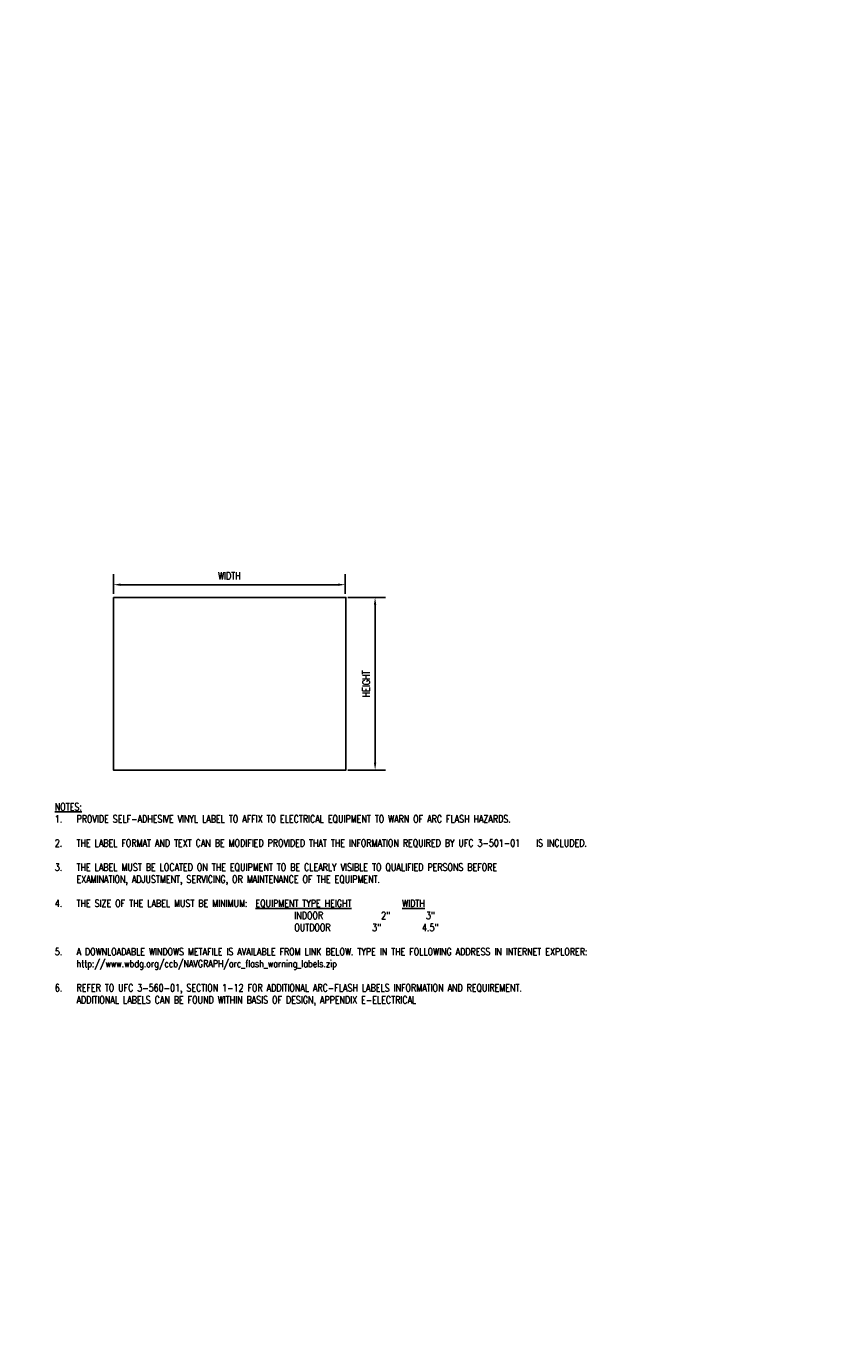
# Model space of a CAD drawing. Header units: inches. Extents: x 0 to 49.1, y 0 to 44.8.
# Tile 1 of 3: x 21.2 to 35.2, y 21.5 to 44.2. Entities that reach past the tile are written whole.
import ezdxf
from ezdxf import colors
from ezdxf.entities.mleader import LeaderData, LeaderLine
from ezdxf.math import Vec2, Vec3

# ---------------------------------------------------------------- set-up
doc = ezdxf.new("R2010")
doc.units = ezdxf.units.IN
doc.header["$MEASUREMENT"] = 0
for name, color, linetype in [('E-ANNO-DIMS', 1, 'Continuous'), ('E-ANNO-TEXT', 2, 'Continuous'), ('E-DETL-GRPH', 3, 'Continuous')]:
    doc.layers.add(name, color=color, linetype=linetype)
doc.styles.add('Annotative', font='romans.shx', dxfattribs={"width": 0.8, "height": 0.125})
doc.dimstyles.new('Annotative', dxfattribs={"dimscale": 0, "dimtxt": 0.125, "dimasz": 0.125, "dimexe": 0.179688, "dimexo": 0.0625, "dimgap": 0.09, "dimtad": 1, "dimdec": 3, "dimzin": 3, "dimdsep": 46, "dimlunit": 4, "dimtxsty": 'Annotative', "dimcen": 0.09, "dimclrt": 2, "dimazin": 2, "dimtfac": 1, "dimtdec": 3, "dimtmove": 1, "dimatfit": 3, "dimfxl": 1, "dimtfill": 1, "dimfrac": 2, "dimtolj": 1, "dimtzin": 0, "dimarcsym": 0})

# ---------------------------------------------------------------- blocks, each defined once
blk = doc.blocks.new('*D9')
at = {"layer": 'Defpoints', "color": 0, "transparency": 16777216}
for p in [(27.25, 34.386), (27.25, 31.406), (27.25, 31.406)]:
    blk.add_point(p, dxfattribs=at)
at = {"layer": 'E-ANNO-DIMS', "color": 0, "lineweight": -2, "transparency": 16777216}
for p, q in [((27.25, 34.261), (27.25, 31.531)), ((27.312, 34.386), (27.429, 34.386)), ((27.312, 31.406), (27.429, 31.406))]:
    blk.add_line(p, q, dxfattribs=at)
at = {"layer": 'E-ANNO-DIMS', "color": 0, "transparency": 16777216}
for points in [[(27.229, 34.261), (27.27, 34.261), (27.25, 34.386)], [(27.229, 31.531), (27.27, 31.531), (27.25, 31.406)]]:
    blk.add_solid(points, dxfattribs=at)
at = {"layer": 'E-ANNO-DIMS', "color": 2, "lineweight": -3, "transparency": 16777216, "insert": (27.097, 32.896), "char_height": 0.125, "width": 0.51077, "attachment_point": 5, "rotation": 90, "style": 'Annotative', "bg_fill": 3, "box_fill_scale": 1.25, "bg_fill_color": 256, "bg_fill_true_color": 13158600, "bg_fill_transparency": 0}
blk.add_mtext('\\A1;HEIGHT', dxfattribs=at)
blk = doc.blocks.new('*D10')
at = {"layer": 'Defpoints', "color": 0, "transparency": 16777216}
for p in [(22.731, 34.607), (26.734, 34.607), (26.734, 34.607)]:
    blk.add_point(p, dxfattribs=at)
at = {"layer": 'E-ANNO-DIMS', "color": 0, "lineweight": -2, "transparency": 16777216}
for p, q in [((22.731, 34.67), (22.731, 34.787)), ((26.734, 34.67), (26.734, 34.787)), ((22.856, 34.607), (26.609, 34.607))]:
    blk.add_line(p, q, dxfattribs=at)
at = {"layer": 'E-ANNO-DIMS', "color": 0, "transparency": 16777216}
for points in [[(22.856, 34.628), (22.856, 34.586), (22.731, 34.607)], [(26.609, 34.628), (26.609, 34.586), (26.734, 34.607)]]:
    blk.add_solid(points, dxfattribs=at)
at = {"layer": 'E-ANNO-DIMS', "color": 2, "lineweight": -3, "transparency": 16777216, "insert": (24.732, 34.76), "char_height": 0.125, "width": 0.51077, "attachment_point": 5, "style": 'Annotative', "bg_fill": 3, "box_fill_scale": 1.25, "bg_fill_color": 256, "bg_fill_true_color": 13158600, "bg_fill_transparency": 0}
blk.add_mtext('\\A1;WIDTH', dxfattribs=at)

msp = doc.modelspace()

# ---------------------------------------------------------------- linework, layer by layer
at = {"layer": 'E-ANNO-DIMS', "lineweight": -3}
for p, q in [((22.73083, 34.4488), (22.73083, 34.76526)), ((26.73372, 34.4488), (26.73372, 34.76526)), ((26.77625, 34.3863), (27.42769, 34.3863)), ((26.77771, 31.40647), (27.42769, 31.40647))]:
    msp.add_line(p, q, dxfattribs=at)
at = {"layer": 'E-DETL-GRPH', "lineweight": -3}
msp.add_lwpolyline([(22.73083, 34.3863), (26.74522, 34.3863), (26.74522, 31.40604), (22.73083, 31.40604)], close=True, dxfattribs=at)

# ---------------------------------------------------------------- texts
at = {"layer": 'E-ANNO-TEXT', "lineweight": -3, "insert": (21.71742, 30.83252), "char_height": 0.125, "width": 9.4205338, "attachment_point": 1, "style": 'Annotative'}
msp.add_mtext('{\\LNOTES:}\\P\\pxi-3,l3,t3;1.^IPROVIDE SELF-ADHESIVE VINYL LABEL TO AFFIX TO ELECTRICAL EQUIPMENT TO WARN OF ARC FLASH HAZARDS.\\P\\pi0,l0,tz;\\P\\pi-3,l3,t3;2.^ITHE LABEL FORMAT AND TEXT CAN BE MODIFIED PROVIDED THAT THE INFORMATION REQUIRED BY UFC 3-501-01    IS INCLUDED.\\P\\pi0,l0,tz;\\P\\pi-3,l3,t3;3.^ITHE LABEL MUST BE LOCATED ON THE EQUIPMENT TO BE CLEARLY VISIBLE TO QUALIFIED PERSONS BEFORE    EXAMINATION, ADJUSTMENT, SERVICING, OR MAINTENANCE OF THE EQUIPMENT.   \\P\\pi0,l0,tz;\\P\\pi-3,l3,t3;4.^ITHE SIZE OF THE LABEL MUST BE MINIMUM:  {\\LEQUIPMENT TYPE} {\\LHEIGHT}^I^I{\\LWIDTH}\\P\\pi0,l0,tz;^I^I^I^I^I^I^I^I  INDOOR ^I^I  2" ^I      3"    \\P^I^I^I^I^I^I^I^I  OUTDOOR ^I       3" ^I     4.5" \\P\\P\\pi-3,l3,t3;5.^IA DOWNLOADABLE WINDOWS METAFILE IS AVAILABLE FROM LINK BELOW. TYPE IN THE FOLLOWING ADDRESS IN INTERNET EXPLORER: \\P\\pi0,tz;http://www.wbdg.org/ccb/NAVGRAPH/arc_flash_warning_labels.zip \\P\\pl0;\\P\\pi-3,l3,t3;6.^IREFER TO UFC 3-560-01, SECTION 1-12 FOR ADDITIONAL ARC-FLASH LABELS INFORMATION AND REQUIREMENT.  ADDITIONAL LABELS CAN BE FOUND WITHIN BASIS OF DESIGN, APPENDIX E-ELECTRICAL', dxfattribs=at)

# ---------------------------------------------------------------- next in the draw order: dimensions: what is measured, and where the dimension line sits
at = {"layer": 'E-ANNO-DIMS', "lineweight": -3}
dim = msp.add_linear_dim(base=(26.73372, 34.60703), p1=(22.73083, 34.60703), p2=(26.73372, 34.60703), angle=180, text='WIDTH', dimstyle='Annotative', override={"dimpost": '\\X'}, dxfattribs=at)
dim.commit()
dim.dimension.update_dxf_attribs({"geometry": '*D10', "text_midpoint": (24.73209, 34.60703), "dimtype": 160})
dim = msp.add_linear_dim(base=(27.24964, 31.40647), p1=(27.24964, 34.3863), p2=(27.24964, 31.40647), angle=90, text='HEIGHT', dimstyle='Annotative', override={"dimpost": '\\X'}, dxfattribs=at)
dim.commit()
dim.dimension.update_dxf_attribs({"geometry": '*D9', "text_midpoint": (27.09714, 32.89639)})

# ---------------------------------------------------------------- next in the draw order: leaders
at = {"layer": 'E-ANNO-TEXT', "lineweight": -3}
ml = msp.add_multileader_mtext('Standard', dxfattribs=at)
ml.set_content('℄', color=256, style='Annotative')
ml.set_leader_properties(color=1, linetype='ByLayer', lineweight=-1)
ml.build(insert=Vec2(0, 0))
ml.multileader.update_dxf_attribs({"text_right_attachment_type": 3, "dogleg_length": 0.17861, "arrow_head_size": 0.125})
ctx = ml.context
ctx.base_point, ctx.char_height, ctx.arrow_head_size, ctx.landing_gap_size, ctx.plane_origin = Vec3(43.16006, 44.14979), 0.125, 0.125, 0.03125, Vec3(42.98145, 44.14086)
ctx.right_attachment = 3
notes = []
notes.append((ctx, [(0, (0, 0, 0), (0, 0), (1, 0), 1, [])]))
ctx.mtext.insert, ctx.mtext.flow_direction = Vec3(43.19131, 44.22419), 5
ml = msp.add_multileader_mtext('Standard', dxfattribs=at)
ml.set_content('℄', color=256, style='Annotative')
ml.set_leader_properties(color=1, linetype='ByLayer', lineweight=-1)
ml.build(insert=Vec2(0, 0))
ml.multileader.update_dxf_attribs({"text_right_attachment_type": 3, "dogleg_length": 0.17861, "arrow_head_size": 0.125})
ctx = ml.context
ctx.base_point, ctx.char_height, ctx.arrow_head_size, ctx.landing_gap_size, ctx.plane_origin = Vec3(46.99188, 41.93749), 0.125, 0.125, 0.03125, Vec3(46.81327, 41.92856)
ctx.right_attachment = 3
notes.append((ctx, [(0, (0, 0, 0), (0, 0), (1, 0), 1, [])]))
ctx.mtext.insert, ctx.mtext.flow_direction = Vec3(47.02313, 42.01189), 5
for ctx, leaders in notes:
    for number, flags, end, landing, length, lines in leaders:
        leader = LeaderData()
        leader.index, (leader.has_last_leader_line, leader.has_dogleg_vector, leader.attachment_direction) = number, flags
        leader.last_leader_point, leader.dogleg_vector, leader.dogleg_length = Vec3(end), Vec3(landing), length
        for number, points, colour, breaks in lines:
            line = LeaderLine()
            line.index, line.vertices, line.color, line.breaks = number, Vec3.list(points), colors.encode_raw_color(colour), breaks
            leader.lines.append(line)
        ctx.leaders.append(leader)

doc.saveas('drawing.dxf')
